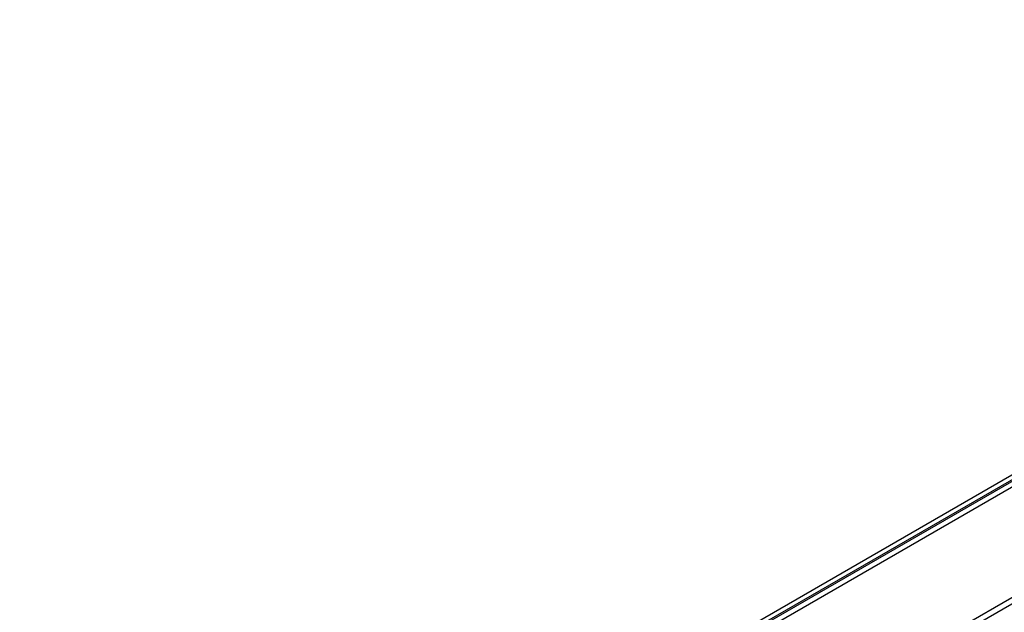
# Model space of a CAD drawing. Header units: inches. Extents: x 5 to 265, y 5 to 171.
# Tile 151 of 212: x 188.61 to 196.33, y 141.65 to 146.3. Entities that reach past the tile are written whole.
import ezdxf

# ---------------------------------------------------------------- set-up
doc = ezdxf.new("R2010")
doc.units = ezdxf.units.IN
doc.header["$LTSCALE"] = 14.96
doc.header["$MEASUREMENT"] = 0
doc.layers.get('0').update_dxf_attribs({"linetype": 'CONTINUOUS'})
doc.layers.add('03_ALL_AXES', color=7, linetype='CONTINUOUS')

msp = doc.modelspace()

# ---------------------------------------------------------------- linework, layer by layer
at = {"color": 7, "linetype": 'Continuous'}
for p, q in [((188.6146, 138.2434), (202.5742, 146.303)), ((188.6478, 138.2242), (202.6075, 146.2838)), ((188.7219, 138.2543), (202.5869, 146.2592)), ((188.7963, 138.2536), (202.6414, 146.247))]:
    msp.add_line(p, q, dxfattribs=at)
at = {"layer": '03_ALL_AXES', "color": 7, "linetype": 'Continuous'}
for p, q in [((192.2728, 139.3945), (201.0232, 144.4465)), ((192.3152, 139.37), (201.0232, 144.3975))]:
    msp.add_line(p, q, dxfattribs=at)

doc.saveas('drawing.dxf')
